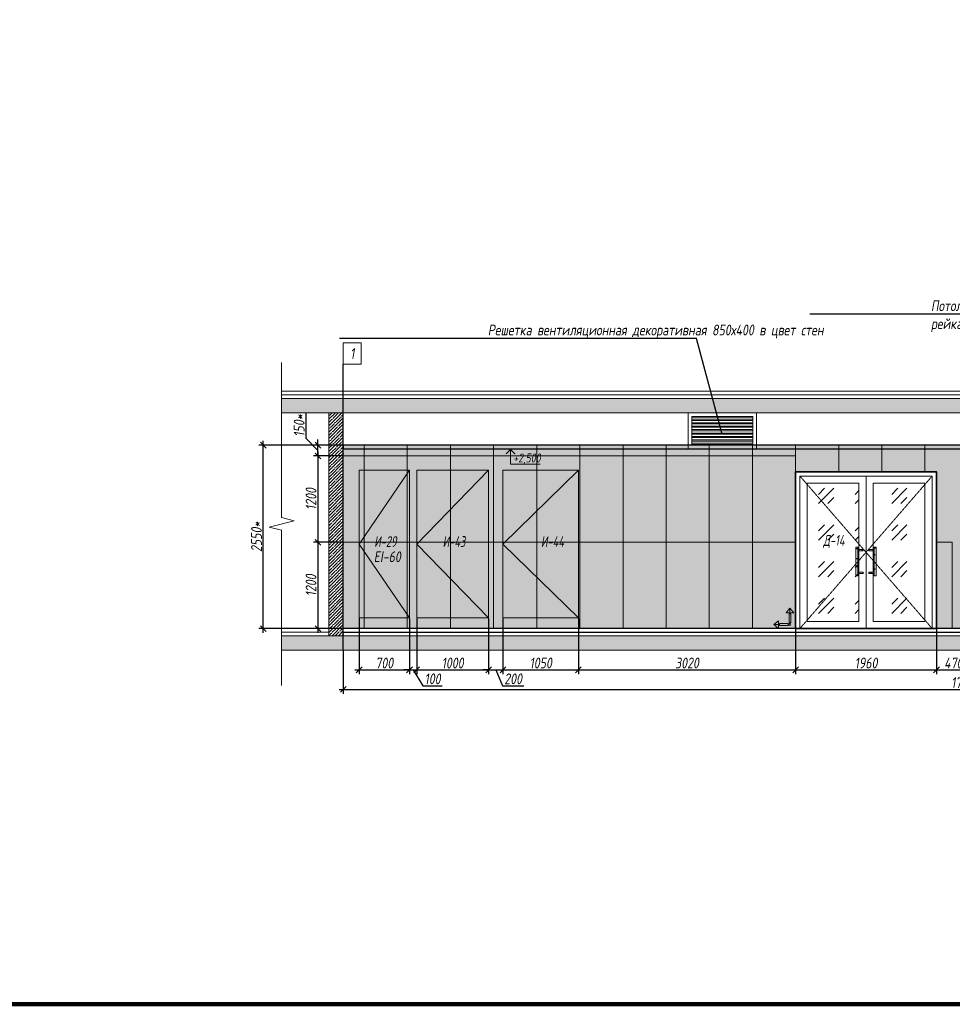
# Model space of a CAD drawing. Header units: millimetres. Extents: x -26888115 to 7466299, y -86687 to 22081.
# Tile 173 of 208: x 153165 to 166136, y -10017 to 3671. Entities that reach past the tile are written whole.
import ezdxf
from ezdxf import colors
from ezdxf.entities.mleader import LeaderData, LeaderLine
from ezdxf.math import Vec2, Vec3

# ---------------------------------------------------------------- set-up
doc = ezdxf.new("R2010")
doc.units = ezdxf.units.MM
doc.linetypes.add('( Hidden )', pattern=[0.375, 0.25, -0.125])
doc.linetypes.add('DASHDOT', pattern=[25.4, 12.7, -6.35, 0, -6.35])
doc.layers.get('Defpoints').update_dxf_attribs({"color": 31})
for name, color, linetype, lineweight in [('A-DETL-GENF', 7, 'Continuous', 5), ('dim_pot', 183, 'Continuous', 9), ('meb', 26, 'Continuous', 15), ('nadpisi_v_tablice', 7, 'Continuous', 9), ('Двери', 7, 'Continuous', 5), ('Отделка стен', 253, 'Continuous', 0), ('пот', 183, 'Continuous', 9)]:
    doc.layers.add(name, color=color, linetype=linetype, lineweight=lineweight)
for name, color, linetype, lineweight, true_color in [('dim_obm', 7, 'Continuous', 9, 0x005700), ('dim_razv', 7, 'DASHDOT', 9, 0x285228), ('pol', 7, 'Continuous', 15, 0x55666d)]:
    doc.layers.add(name, color=color, linetype=linetype, lineweight=lineweight, true_color=true_color)
doc.styles.add('fl_iso paper', font='isocpeur.ttf', dxfattribs={"width": 0.8, "oblique": 10})
doc.styles.add('In tre', font='isocpeur.ttf', dxfattribs={"width": 0.8, "oblique": 10})
doc.dimstyles.new('In tre 1_50', dxfattribs={"dimtxt": 150, "dimasz": 80, "dimexe": 60, "dimexo": 10, "dimgap": 20, "dimtad": 1, "dimdec": 0, "dimrnd": 5, "dimzin": 0, "dimdsep": 46, "dimtxsty": 'fl_iso paper', "dimblk": 'OBLIQUE', "dimcen": 0, "dimdle": 60, "dimadec": 0, "dimazin": 0, "dimtfac": 1, "dimtdec": 0, "dimtofl": 0, "dimtmove": 1, "dimatfit": 1, "dimfxl": 40, "dimtolj": 1, "dimtzin": 0, "dimarcsym": 1})
pattern_1 = [(352.5, (-100535.84, 244655.6), (100.426047, 107.214405), [0, -115.824, 0, -129.54, 0, -123.825]), (322.5, (-100535.84, 244655.6), (247.41986, 56.70328), [0, -62.484, 0, -104.394, 0, -40.005]), (282.5, (-100602.11, 244721.87), (168.099694, -167.489948), [0, -38.1, 0, -137.16, 0, -179.07]), (272.5, (-100602.1, 244721.87), (209.26523, -114.68433), [0, -19.05, 0, -89.916, 0, -102.87])]

# ---------------------------------------------------------------- blocks, each defined once
blk = doc.blocks.new('*U37')
at = {"color": 0, "linetype": 'ByBlock', "lineweight": -2}
for p, q in [((0, 0), (-6, 0)), ((80.34, 0), (0, 0)), ((167.69, 0), (87.34, 0)), ((167.69, 0), (173.69, 0))]:
    blk.add_line(p, q, dxfattribs=at)
blk.add_lwpolyline([(87.34, 0), (85.59, -7), (82.09, 7), (80.34, 0)], dxfattribs=at)
blk = doc.blocks.new('_Oblique')
at = {"color": 0, "linetype": 'ByBlock', "lineweight": -2}
blk.add_line((-0.5, -0.5), (0.5, 0.5), dxfattribs=at)
blk = doc.blocks.new('*D38')
at = {"layer": 'Defpoints', "color": 0, "linetype": 'ByBlock', "transparency": 16777216}
for p in [(157666, -2393), (157312, -3593), (157666, -3593)]:
    blk.add_point(p, dxfattribs=at)
at = {"layer": 'dim_razv', "color": 0, "linetype": 'ByBlock', "lineweight": -2, "transparency": 16777216}
for p, q in [((157656, -2393), (157252, -2393)), ((157312, -2333), (157312, -3653)), ((157656, -3593), (157252, -3593))]:
    blk.add_line(p, q, dxfattribs=at)
at = {"layer": 'dim_razv', "color": 0, "linetype": 'ByBlock', "lineweight": -2, "transparency": 16777216, "xscale": 80, "yscale": 80, "zscale": 80}
for p, rotation in [((157312, -2393), 90), ((157312, -3593), 270)]:
    blk.add_blockref('_Oblique', p, dxfattribs=dict(at, rotation=rotation))
at = {"layer": 'dim_razv', "color": 0, "linetype": 'ByBlock', "transparency": 16777216, "insert": (157217, -2993), "char_height": 150, "attachment_point": 5, "rotation": 90, "style": 'fl_iso paper'}
blk.add_mtext('\\A1;1200', dxfattribs=at)
blk = doc.blocks.new('*D39')
at = {"layer": 'Defpoints', "color": 0, "linetype": 'ByBlock', "transparency": 16777216}
for p in [(157666, -3593), (157312, -4793), (157666, -4793)]:
    blk.add_point(p, dxfattribs=at)
at = {"layer": 'dim_razv', "color": 0, "linetype": 'ByBlock', "lineweight": -2, "transparency": 16777216}
for p, q in [((157312, -3533), (157312, -4853)), ((157656, -3593), (157252, -3593)), ((157656, -4793), (157252, -4793))]:
    blk.add_line(p, q, dxfattribs=at)
at = {"layer": 'dim_razv', "color": 0, "linetype": 'ByBlock', "lineweight": -2, "transparency": 16777216, "xscale": 80, "yscale": 80, "zscale": 80}
for p, rotation in [((157312, -3593), 90), ((157312, -4793), 270)]:
    blk.add_blockref('_Oblique', p, dxfattribs=dict(at, rotation=rotation))
at = {"layer": 'dim_razv', "color": 0, "linetype": 'ByBlock', "transparency": 16777216, "insert": (157217, -4193), "char_height": 150, "attachment_point": 5, "rotation": 90, "style": 'fl_iso paper'}
blk.add_mtext('\\A1;1200', dxfattribs=at)
blk = doc.blocks.new('*D114')
at = {"layer": 'Defpoints', "color": 0, "linetype": 'ByBlock', "transparency": 16777216}
for p in [(156553, -2243), (157666, -2243), (157454, -4793)]:
    blk.add_point(p, dxfattribs=at)
at = {"layer": 'dim_razv', "color": 0, "linetype": 'ByBlock', "lineweight": -2, "transparency": 16777216}
for p, q in [((156553, -4853), (156553, -2183)), ((157656, -2243), (156493, -2243)), ((157444, -4793), (156493, -4793))]:
    blk.add_line(p, q, dxfattribs=at)
at = {"layer": 'dim_razv', "color": 0, "linetype": 'ByBlock', "lineweight": -2, "transparency": 16777216, "xscale": 80, "yscale": 80, "zscale": 80}
for p, rotation in [((156553, -2243), 90), ((156553, -4793), 270)]:
    blk.add_blockref('_Oblique', p, dxfattribs=dict(at, rotation=rotation))
at = {"layer": 'dim_razv', "color": 0, "linetype": 'ByBlock', "transparency": 16777216, "insert": (156458, -3518), "char_height": 150, "attachment_point": 5, "rotation": 90, "style": 'fl_iso paper'}
blk.add_mtext('\\A1;2550*', dxfattribs=at)
blk = doc.blocks.new('*D115')
at = {"layer": 'Defpoints', "color": 0, "linetype": 'ByBlock', "transparency": 16777216}
for p in [(157666, -5093), (174966, -5093), (174966, -5639)]:
    blk.add_point(p, dxfattribs=at)
at = {"layer": 'dim_razv', "color": 0, "linetype": 'ByBlock', "lineweight": -2, "transparency": 16777216}
for p, q in [((157666, -5103), (157666, -5699)), ((174966, -5103), (174966, -5699)), ((157606, -5639), (175026, -5639))]:
    blk.add_line(p, q, dxfattribs=at)
at = {"layer": 'dim_razv', "color": 0, "linetype": 'ByBlock', "lineweight": -2, "transparency": 16777216, "xscale": 80, "yscale": 80, "zscale": 80, "rotation": 180}
blk.add_blockref('_Oblique', (157666, -5639), dxfattribs=at)
at = {"layer": 'dim_razv', "color": 0, "linetype": 'ByBlock', "lineweight": -2, "transparency": 16777216, "xscale": 80, "yscale": 80, "zscale": 80}
blk.add_blockref('_Oblique', (174966, -5639), dxfattribs=at)
at = {"layer": 'dim_razv', "color": 0, "linetype": 'ByBlock', "transparency": 16777216, "insert": (166316, -5544), "char_height": 150, "attachment_point": 5, "style": 'fl_iso paper'}
blk.add_mtext('\\A1;17300', dxfattribs=at)
blk = doc.blocks.new('*D132')
at = {"layer": 'Defpoints', "color": 0, "linetype": 'ByBlock', "transparency": 16777216}
for p in [(159686, -4643), (159886, -4643), (159886, -5367)]:
    blk.add_point(p, dxfattribs=at)
at = {"layer": 'dim_razv', "color": 0, "linetype": 'ByBlock', "lineweight": -2, "transparency": 16777216}
for p, q in [((159686, -4653), (159686, -5427)), ((159886, -4653), (159886, -5427)), ((159686, -5367), (159606, -5367)), ((159686, -5367), (159886, -5367)), ((159786, -5367), (159881, -5587)), ((159886, -5367), (159966, -5367)), ((159881, -5587), (160175, -5587))]:
    blk.add_line(p, q, dxfattribs=at)
at = {"layer": 'dim_razv', "color": 0, "linetype": 'ByBlock', "lineweight": -2, "transparency": 16777216, "xscale": 80, "yscale": 80, "zscale": 80}
blk.add_blockref('_Oblique', (159686, -5367), dxfattribs=at)
at = {"layer": 'dim_razv', "color": 0, "linetype": 'ByBlock', "lineweight": -2, "transparency": 16777216, "xscale": 80, "yscale": 80, "zscale": 80, "rotation": 180}
blk.add_blockref('_Oblique', (159886, -5367), dxfattribs=at)
at = {"layer": 'dim_razv', "color": 0, "linetype": 'ByBlock', "transparency": 16777216, "insert": (160028, -5492), "char_height": 150, "attachment_point": 5, "style": 'fl_iso paper'}
blk.add_mtext('\\A1;200', dxfattribs=at)
blk = doc.blocks.new('*D133')
at = {"layer": 'Defpoints', "color": 0, "linetype": 'ByBlock', "transparency": 16777216}
for p in [(159886, -4643), (160936, -4643), (160936, -5367)]:
    blk.add_point(p, dxfattribs=at)
at = {"layer": 'dim_razv', "color": 0, "linetype": 'ByBlock', "lineweight": -2, "transparency": 16777216}
for p, q in [((159886, -4653), (159886, -5427)), ((160936, -4653), (160936, -5427)), ((159826, -5367), (160996, -5367))]:
    blk.add_line(p, q, dxfattribs=at)
at = {"layer": 'dim_razv', "color": 0, "linetype": 'ByBlock', "lineweight": -2, "transparency": 16777216, "xscale": 80, "yscale": 80, "zscale": 80, "rotation": 180}
blk.add_blockref('_Oblique', (159886, -5367), dxfattribs=at)
at = {"layer": 'dim_razv', "color": 0, "linetype": 'ByBlock', "lineweight": -2, "transparency": 16777216, "xscale": 80, "yscale": 80, "zscale": 80}
blk.add_blockref('_Oblique', (160936, -5367), dxfattribs=at)
at = {"layer": 'dim_razv', "color": 0, "linetype": 'ByBlock', "transparency": 16777216, "insert": (160411, -5272), "char_height": 150, "attachment_point": 5, "style": 'fl_iso paper'}
blk.add_mtext('\\A1;1050', dxfattribs=at)
blk = doc.blocks.new('*D134')
at = {"layer": 'Defpoints', "color": 0, "linetype": 'ByBlock', "transparency": 16777216}
for p in [(160936, -4643), (163956, -4793), (163956, -5367)]:
    blk.add_point(p, dxfattribs=at)
at = {"layer": 'dim_razv', "color": 0, "linetype": 'ByBlock', "lineweight": -2, "transparency": 16777216}
for p, q in [((160936, -4653), (160936, -5427)), ((163956, -4803), (163956, -5427)), ((160876, -5367), (164016, -5367))]:
    blk.add_line(p, q, dxfattribs=at)
at = {"layer": 'dim_razv', "color": 0, "linetype": 'ByBlock', "lineweight": -2, "transparency": 16777216, "xscale": 80, "yscale": 80, "zscale": 80, "rotation": 180}
blk.add_blockref('_Oblique', (160936, -5367), dxfattribs=at)
at = {"layer": 'dim_razv', "color": 0, "linetype": 'ByBlock', "lineweight": -2, "transparency": 16777216, "xscale": 80, "yscale": 80, "zscale": 80}
blk.add_blockref('_Oblique', (163956, -5367), dxfattribs=at)
at = {"layer": 'dim_razv', "color": 0, "linetype": 'ByBlock', "transparency": 16777216, "insert": (162446, -5272), "char_height": 150, "attachment_point": 5, "style": 'fl_iso paper'}
blk.add_mtext('\\A1;3020', dxfattribs=at)
blk = doc.blocks.new('*D135')
at = {"layer": 'Defpoints', "color": 0, "linetype": 'ByBlock', "transparency": 16777216}
for p in [(163956, -4793), (165916, -4793), (165916, -5367)]:
    blk.add_point(p, dxfattribs=at)
at = {"layer": 'dim_razv', "color": 0, "linetype": 'ByBlock', "lineweight": -2, "transparency": 16777216}
for p, q in [((163956, -4803), (163956, -5427)), ((165916, -4803), (165916, -5427)), ((163896, -5367), (165976, -5367))]:
    blk.add_line(p, q, dxfattribs=at)
at = {"layer": 'dim_razv', "color": 0, "linetype": 'ByBlock', "lineweight": -2, "transparency": 16777216, "xscale": 80, "yscale": 80, "zscale": 80, "rotation": 180}
blk.add_blockref('_Oblique', (163956, -5367), dxfattribs=at)
at = {"layer": 'dim_razv', "color": 0, "linetype": 'ByBlock', "lineweight": -2, "transparency": 16777216, "xscale": 80, "yscale": 80, "zscale": 80}
blk.add_blockref('_Oblique', (165916, -5367), dxfattribs=at)
at = {"layer": 'dim_razv', "color": 0, "linetype": 'ByBlock', "transparency": 16777216, "insert": (164936, -5272), "char_height": 150, "attachment_point": 5, "style": 'fl_iso paper'}
blk.add_mtext('\\A1;1960', dxfattribs=at)
blk = doc.blocks.new('*D136')
at = {"layer": 'Defpoints', "color": 0, "linetype": 'ByBlock', "transparency": 16777216}
for p in [(166386, -4643), (165916, -4793), (166386, -5367)]:
    blk.add_point(p, dxfattribs=at)
at = {"layer": 'dim_razv', "color": 0, "linetype": 'ByBlock', "lineweight": -2, "transparency": 16777216}
for p, q in [((166386, -4653), (166386, -5427)), ((165916, -4803), (165916, -5427)), ((165856, -5367), (166446, -5367))]:
    blk.add_line(p, q, dxfattribs=at)
at = {"layer": 'dim_razv', "color": 0, "linetype": 'ByBlock', "lineweight": -2, "transparency": 16777216, "xscale": 80, "yscale": 80, "zscale": 80, "rotation": 180}
blk.add_blockref('_Oblique', (165916, -5367), dxfattribs=at)
at = {"layer": 'dim_razv', "color": 0, "linetype": 'ByBlock', "lineweight": -2, "transparency": 16777216, "xscale": 80, "yscale": 80, "zscale": 80}
blk.add_blockref('_Oblique', (166386, -5367), dxfattribs=at)
at = {"layer": 'dim_razv', "color": 0, "linetype": 'ByBlock', "transparency": 16777216, "insert": (166151, -5272), "char_height": 150, "attachment_point": 5, "style": 'fl_iso paper'}
blk.add_mtext('\\A1;470', dxfattribs=at)
blk = doc.blocks.new('*D201')
at = {"layer": 'Defpoints', "color": 0, "linetype": 'ByBlock', "transparency": 16777216}
for p in [(157312, -2243), (157656, -2243), (157656, -2393)]:
    blk.add_point(p, dxfattribs=at)
at = {"layer": 'dim_razv', "color": 0, "linetype": 'ByBlock', "lineweight": -2, "transparency": 16777216}
for p, q in [((157147, -2153), (157147, -1788)), ((157312, -2318), (157147, -2153)), ((157312, -2243), (157312, -2163)), ((157646, -2243), (157252, -2243)), ((157312, -2393), (157312, -2243)), ((157646, -2393), (157252, -2393)), ((157312, -2393), (157312, -2473))]:
    blk.add_line(p, q, dxfattribs=at)
at = {"layer": 'dim_razv', "color": 0, "linetype": 'ByBlock', "lineweight": -2, "transparency": 16777216, "xscale": 80, "yscale": 80, "zscale": 80}
for p, rotation in [((157312, -2243), 270), ((157312, -2393), 90)]:
    blk.add_blockref('_Oblique', p, dxfattribs=dict(at, rotation=rotation))
at = {"layer": 'dim_razv', "color": 0, "linetype": 'ByBlock', "transparency": 16777216, "insert": (157052, -1971), "char_height": 150, "attachment_point": 5, "rotation": 90, "style": 'fl_iso paper'}
blk.add_mtext('\\A1;150*', dxfattribs=at)
blk = doc.blocks.new('*D254')
at = {"layer": 'Defpoints', "color": 0, "linetype": 'ByBlock', "transparency": 16777216}
for p in [(157886, -4643), (158586, -4643), (158586, -5367)]:
    blk.add_point(p, dxfattribs=at)
at = {"layer": 'dim_razv', "color": 0, "linetype": 'ByBlock', "lineweight": -2, "transparency": 16777216}
for p, q in [((157886, -4653), (157886, -5427)), ((158586, -4653), (158586, -5427)), ((157826, -5367), (158646, -5367))]:
    blk.add_line(p, q, dxfattribs=at)
at = {"layer": 'dim_razv', "color": 0, "linetype": 'ByBlock', "lineweight": -2, "transparency": 16777216, "xscale": 80, "yscale": 80, "zscale": 80, "rotation": 180}
blk.add_blockref('_Oblique', (157886, -5367), dxfattribs=at)
at = {"layer": 'dim_razv', "color": 0, "linetype": 'ByBlock', "lineweight": -2, "transparency": 16777216, "xscale": 80, "yscale": 80, "zscale": 80}
blk.add_blockref('_Oblique', (158586, -5367), dxfattribs=at)
at = {"layer": 'dim_razv', "color": 0, "linetype": 'ByBlock', "transparency": 16777216, "insert": (158236, -5272), "char_height": 150, "attachment_point": 5, "style": 'fl_iso paper'}
blk.add_mtext('\\A1;700', dxfattribs=at)
blk = doc.blocks.new('*D255')
at = {"layer": 'Defpoints', "color": 0, "linetype": 'ByBlock', "transparency": 16777216}
for p in [(158686, -4643), (159686, -4643), (159686, -5367)]:
    blk.add_point(p, dxfattribs=at)
at = {"layer": 'dim_razv', "color": 0, "linetype": 'ByBlock', "lineweight": -2, "transparency": 16777216}
for p, q in [((158686, -4653), (158686, -5427)), ((159686, -4653), (159686, -5427)), ((158626, -5367), (159746, -5367))]:
    blk.add_line(p, q, dxfattribs=at)
at = {"layer": 'dim_razv', "color": 0, "linetype": 'ByBlock', "lineweight": -2, "transparency": 16777216, "xscale": 80, "yscale": 80, "zscale": 80, "rotation": 180}
blk.add_blockref('_Oblique', (158686, -5367), dxfattribs=at)
at = {"layer": 'dim_razv', "color": 0, "linetype": 'ByBlock', "lineweight": -2, "transparency": 16777216, "xscale": 80, "yscale": 80, "zscale": 80}
blk.add_blockref('_Oblique', (159686, -5367), dxfattribs=at)
at = {"layer": 'dim_razv', "color": 0, "linetype": 'ByBlock', "transparency": 16777216, "insert": (159186, -5272), "char_height": 150, "attachment_point": 5, "style": 'fl_iso paper'}
blk.add_mtext('\\A1;1000', dxfattribs=at)
blk = doc.blocks.new('*D302')
at = {"layer": 'Defpoints', "color": 0, "linetype": 'ByBlock', "transparency": 16777216}
for p in [(158586, -4643), (158686, -4643), (158686, -5367)]:
    blk.add_point(p, dxfattribs=at)
at = {"layer": 'dim_razv', "color": 0, "linetype": 'ByBlock', "lineweight": -2, "transparency": 16777216}
for p, q in [((158586, -4653), (158586, -5427)), ((158686, -4653), (158686, -5427)), ((158586, -5367), (158506, -5367)), ((158586, -5367), (158686, -5367)), ((158636, -5367), (158772, -5587)), ((158686, -5367), (158766, -5367)), ((158772, -5587), (159042, -5587))]:
    blk.add_line(p, q, dxfattribs=at)
at = {"layer": 'dim_razv', "color": 0, "linetype": 'ByBlock', "lineweight": -2, "transparency": 16777216, "xscale": 80, "yscale": 80, "zscale": 80}
blk.add_blockref('_Oblique', (158586, -5367), dxfattribs=at)
at = {"layer": 'dim_razv', "color": 0, "linetype": 'ByBlock', "lineweight": -2, "transparency": 16777216, "xscale": 80, "yscale": 80, "zscale": 80, "rotation": 180}
blk.add_blockref('_Oblique', (158686, -5367), dxfattribs=at)
at = {"layer": 'dim_razv', "color": 0, "linetype": 'ByBlock', "transparency": 16777216, "insert": (158907, -5492), "char_height": 150, "attachment_point": 5, "style": 'fl_iso paper'}
blk.add_mtext('\\A1;100', dxfattribs=at)
blk = doc.blocks.new('1')
at = {"layer": 'pol', "linetype": 'ByBlock'}
h = blk.add_hatch(color=1, dxfattribs=at)
h.paths.add_polyline_path([(35776, 73135), (35803, 73135), (35803, 73259), (35776, 73259)])
h.paths.add_polyline_path([(35790, 73275), (35843, 73275), (35790, 73338)])
h.paths.add_polyline_path([(35790, 73275), (35736, 73275), (35790, 73338)])
edge = h.paths.add_edge_path()
edge.add_arc((35790, 73111), 13.4, 0, 360)
h = blk.add_hatch(color=1, dxfattribs=at)
h.paths.add_polyline_path([(35813, 73097), (35813, 73124), (35937, 73124), (35937, 73097)])
h.paths.add_polyline_path([(35952, 73111), (35952, 73164), (36016, 73111)])
h.paths.add_polyline_path([(35952, 73111), (35952, 73057), (36016, 73111)])
at = {"layer": 'pol', "color": 1, "linetype": 'ByBlock'}
for points in [[(35790, 73275), (35736, 73275), (35790, 73338), (35790, 73275)], [(35790, 73275), (35843, 73275), (35790, 73338), (35790, 73275)], [(35952, 73111), (35952, 73164), (36016, 73111), (35952, 73111)], [(35952, 73111), (35952, 73057), (36016, 73111), (35952, 73111)]]:
    blk.add_lwpolyline(points, dxfattribs=at)
for points in [[(35776, 73135), (35803, 73135), (35803, 73259), (35776, 73259)], [(35813, 73097), (35813, 73124), (35937, 73124), (35937, 73097)]]:
    blk.add_lwpolyline(points, close=True, dxfattribs=at)
blk.add_circle((35790, 73111), 13.4, dxfattribs=at)

msp = doc.modelspace()

# ---------------------------------------------------------------- hatches: boundary and pattern name
at = {"true_color": 0xcccccc}
h = msp.add_hatch(dxfattribs=at)
h.set_pattern_fill('AR-SAND', color=254, scale=3, angle=315)
h.set_pattern_definition(pattern_1)
h.paths.add_polyline_path([(164820.7, -4057.8), (164793.6, -4057.8), (164793.6, -3661.3), (164820.7, -3661.3)])
h = msp.add_hatch(dxfattribs=at)
h.set_pattern_fill('AR-SAND', color=254, scale=3, angle=315)
h.set_pattern_definition(pattern_1)
edge = h.paths.add_edge_path()
edge.add_line((164893.2, -3692.3), (164820.7, -3692.3))
edge.add_line((164820.7, -3692.3), (164820.7, -3711.6))
edge.add_line((164820.7, -3711.6), (164893.2, -3711.6))
edge.add_arc((164887.9, -3701.9), 11, 298.44951, 421.55049)
h = msp.add_hatch(dxfattribs=at)
h.set_pattern_fill('AR-SAND', color=254, scale=3, angle=315)
h.set_pattern_definition(pattern_1)
edge = h.paths.add_edge_path()
edge.add_line((164978.9, -3692.3), (165051.3, -3692.3))
edge.add_line((165051.3, -3692.3), (165051.3, -3711.6))
edge.add_line((165051.3, -3711.6), (164978.9, -3711.6))
edge.add_arc((164984.2, -3701.9), 11, 118.44951, 241.55049, ccw=False)
h = msp.add_hatch(dxfattribs=at)
h.set_pattern_fill('AR-SAND', color=254, scale=3, angle=315)
h.set_pattern_definition(pattern_1)
h.paths.add_polyline_path([(165051.3, -4057.8), (165078.4, -4057.8), (165078.4, -3661.3), (165051.3, -3661.3)])
h = msp.add_hatch(dxfattribs=at)
h.set_pattern_fill('AR-SAND', color=254, scale=3, angle=315)
h.set_pattern_definition(pattern_1)
edge = h.paths.add_edge_path()
edge.add_line((164893.2, -4026.9), (164820.7, -4026.9))
edge.add_line((164820.7, -4026.9), (164820.7, -4007.6))
edge.add_line((164820.7, -4007.6), (164893.2, -4007.6))
edge.add_arc((164887.9, -4017.2), 11, -61.55049, 61.55049, ccw=False)
h = msp.add_hatch(dxfattribs=at)
h.set_pattern_fill('AR-SAND', color=254, scale=3, angle=315)
h.set_pattern_definition(pattern_1)
edge = h.paths.add_edge_path()
edge.add_line((164978.9, -4026.9), (165051.3, -4026.9))
edge.add_line((165051.3, -4026.9), (165051.3, -4007.6))
edge.add_line((165051.3, -4007.6), (164978.9, -4007.6))
edge.add_arc((164984.2, -4017.2), 11, 118.44951, 241.55049)
at = {"layer": 'A-DETL-GENF'}
h = msp.add_hatch(dxfattribs=at)
h.set_pattern_fill('ANSI35', color=256, scale=20, style=0)
h.set_pattern_definition([(45, (32423.26, -12634.1), (-89.80256, 89.80256), []), (45, (32513.07, -12634.1), (-89.80256, 89.80256), [158.75, -31.75, 0, -31.75])])
h.paths.add_polyline_path([(156807.4, -1792.9), (206594.9, -1792.9), (206594.9, -1592.9), (156807.4, -1592.9)])
h.paths.add_polyline_path([(156807.4, -5092.9), (206594.9, -5092.9), (206594.9, -4892.9), (156807.4, -4892.9)])
h = msp.add_hatch(dxfattribs=at)
h.set_pattern_fill('ANSI35', color=256, scale=10, style=0)
h.set_pattern_definition([(45, (4260, 0), (-44.90128, 44.90128), []), (45, (4304.9, 0), (-44.90128, 44.90128), [79.375, -15.875, 0, -15.875])])
h.paths.add_polyline_path([(157466, -1792.9), (157666, -1792.9), (157666, -4892.9), (157466, -4892.9)])
at = {"layer": 'dim_obm'}
msp.add_hatch(color=256, dxfattribs=at).paths.add_polyline_path([(160059.9, -2360.9), (159991.8, -2292.9), (159923.8, -2360.9), (159935.3, -2372.5), (159991.8, -2316), (160048.3, -2372.5)], flags=0)
at = {"layer": 'dim_razv', "true_color": 0xeceae4, "transparency": 33554687}
h = msp.add_hatch(dxfattribs=at)
h.set_pattern_fill('AR-SAND', color=254, scale=3, angle=315)
h.paths.add_polyline_path([(206086, -4792.9), (170136, -4792.9), (170136, -2592.9), (168686, -2592.9), (168686, -4792.9), (165916, -4792.9), (165916, -2612.9), (163956, -2612.9), (163956, -4792.9), (157666, -4792.9), (157666, -2242.9), (206086, -2242.9)])
h.paths.add_polyline_path([(172249.8, -3362.9), (172999.8, -3362.9), (172999.8, -4712.9), (172249.8, -4712.9)], flags=16)
at = {"layer": 'meb', "lineweight": 13, "transparency": 33554687}
h = msp.add_hatch(dxfattribs=at)
h.set_pattern_fill('ANSI32', color=256, scale=5, angle=135)
h.set_pattern_definition([(180, (-70551.067, 957.47), (-4e-15, -47.625), []), (180, (-70566.94, 973.344), (-4e-15, -47.625), [])])
h.paths.add_polyline_path([(162511, -2242.9), (163361, -2242.9), (163361, -1842.9), (162511, -1842.9)])
at = {"layer": 'пот', "lineweight": 0, "true_color": 0x7e9fe7}
h = msp.add_hatch(dxfattribs=at)
h.set_pattern_fill('GOST_GLASS', color=161, scale=60)
h.set_pattern_definition([(45, (-170, -2e-12), (509.1169, -5e-14), [300, -420]), (45, (-42.72, -2e-12), (509.1169, -5e-14), [120, -600]), (45, (-170, 127.28), (509.1169, -5e-14), [120, -600])])
h.paths.add_polyline_path([(164116, -2772.9), (164836, -2772.9), (164836, -4692.9), (164116, -4692.9)])
h.paths.add_polyline_path([(165036, -2772.9), (165756, -2772.9), (165756, -4692.9), (165036, -4692.9)])

# ---------------------------------------------------------------- linework, layer by layer
at = {"lineweight": 30}
for points in [[(157666, -5092.9), (157666, -1119.3)], [(170186, -4792.9), (157666, -4792.9)], [(157666, -4842.9), (180056, -4842.9)]]:
    msp.add_lwpolyline(points, dxfattribs=at)
at = {"lineweight": 13}
for points in [[(156807.4, -1542.9), (206594.9, -1542.9), (206594.9, -1492.9), (156807.4, -1492.9)], [(206594.9, -1592.9), (156807.4, -1592.9), (156807.4, -1542.9), (206594.9, -1542.9)], [(156807.4, -1792.9), (206594.9, -1792.9), (206594.9, -1592.9), (156807.4, -1592.9)], [(157666, -4892.9), (157466, -4892.9), (157466, -1792.9), (157666, -1792.9)], [(157466, -1792.9), (157666, -1792.9), (157666, -4892.9), (157466, -4892.9)], [(162461, -2292.9), (163411, -2292.9), (163411, -1792.9), (162461, -1792.9)], [(162511, -2242.9), (163361, -2242.9), (163361, -1842.9), (162511, -1842.9)], [(157886, -4642.9), (157886, -2592.9), (158586, -2592.9), (158586, -4642.9)], [(158686, -4642.9), (158686, -2592.9), (159686, -2592.9), (159686, -4642.9)], [(159886, -4642.9), (159886, -2592.9), (160936, -2592.9), (160936, -4642.9)], [(164016, -4792.9), (164016, -2672.9), (165856, -2672.9), (165856, -4792.9)], [(164016, -2672.9), (164936, -2672.9), (164936, -4792.9), (164016, -4792.9)], [(164936, -2672.9), (165856, -2672.9), (165856, -4792.9), (164936, -4792.9)], [(164116, -2772.9), (164836, -2772.9), (164836, -4692.9), (164116, -4692.9)], [(165036, -2772.9), (165756, -2772.9), (165756, -4692.9), (165036, -4692.9)], [(164820.7, -4057.8), (164793.6, -4057.8), (164793.6, -3661.3), (164820.7, -3661.3)], [(165051.3, -4057.8), (165078.4, -4057.8), (165078.4, -3661.3), (165051.3, -3661.3)], [(156807.4, -5092.9), (206594.9, -5092.9), (206594.9, -4892.9), (156807.4, -4892.9)]]:
    msp.add_lwpolyline(points, close=True, dxfattribs=at)
at = {"lineweight": 30}
msp.add_lwpolyline([(206086, -2242.9), (157666, -2242.9), (157666, -2292.9), (206086, -2292.9)], close=True, dxfattribs=at)
at = {"linetype": 'ByBlock', "lineweight": 0}
msp.add_lwpolyline([(206086, -4792.9), (170136, -4792.9), (170136, -2592.9), (168686, -2592.9), (168686, -4792.9), (165916, -4792.9), (165916, -2612.9), (163956, -2612.9), (163956, -4792.9), (157666, -4792.9), (157666, -2242.9), (206086, -2242.9)], close=True, dxfattribs=at)
at = {"lineweight": 13}
for points in [[(158586, -2592.9), (157886, -3617.9), (158586, -4642.9)], [(159686, -2592.9), (158686, -3617.9), (159686, -4642.9)], [(160936, -2592.9), (159886, -3617.9), (160936, -4642.9)], [(164936, -2672.9), (164936, -4792.9)], [(157466, -4792.9), (156807.4, -4792.9), (156807.4, -4842.9), (157466, -4842.9)], [(206286, -4842.9), (206594.9, -4842.9), (206594.9, -4892.9), (156807.4, -4892.9), (156807.4, -4842.9), (157466, -4842.9)], [(157666, -4842.9), (171436, -4842.9)]]:
    msp.add_lwpolyline(points, dxfattribs=at)
at = {"lineweight": 35}
msp.add_lwpolyline([(163956, -4792.9), (163956, -2612.9), (165916, -2612.9), (165916, -4792.9)], close=True, dxfattribs=at)
at = {"linetype": '( Hidden )', "lineweight": 13, "ltscale": 10}
for points in [[(164016, -2672.9), (164936, -3732.9), (164016, -4792.9)], [(165856, -2672.9), (164936, -3732.9), (165856, -4792.9)]]:
    msp.add_lwpolyline(points, dxfattribs=at)
at = {"lineweight": 13}
for points in [[(164893.2, -3692.3), (164820.7, -3692.3), (164820.7, -3711.6), (164893.2, -3711.6, 0.5955342)], [(164978.9, -3692.3), (165051.3, -3692.3), (165051.3, -3711.6), (164978.9, -3711.6, -0.5955342)], [(164893.2, -4026.9), (164820.7, -4026.9), (164820.7, -4007.6), (164893.2, -4007.6, -0.5955342)], [(164978.9, -4026.9), (165051.3, -4026.9), (165051.3, -4007.6), (164978.9, -4007.6, 0.5955342)]]:
    msp.add_lwpolyline(points, format="xyb", close=True, dxfattribs=at)
at = {"layer": 'Defpoints', "color": 1, "lineweight": 100}
msp.add_lwpolyline([(145825.4, -10016.5), (249195.3, -10016.5), (249195.3, 17359), (145825.4, 17359)], close=True, dxfattribs=at)
at = {"layer": 'dim_obm'}
msp.add_lwpolyline([(159991.8, -2292.9), (159991.8, -2372.9), (159991.8, -2508.4), (160402.8, -2508.4)], dxfattribs=at)
at = {"layer": 'dim_pot', "color": 10, "lineweight": 0}
msp.add_lwpolyline([(157666, -819.3), (157916, -819.3), (157916, -1119.3), (157666, -1119.3)], close=True, dxfattribs=at)
at = {"layer": 'Отделка стен', "transparency": 33554687}
for points in [[(157666, -2242.9), (157666, -2392.9), (157956, -2392.9), (157956, -2242.9)], [(157956, -2242.9), (157956, -2392.9), (158556, -2392.9), (158556, -2242.9)], [(158556, -2242.9), (158556, -2392.9), (159156, -2392.9), (159156, -2242.9)], [(159156, -2242.9), (159156, -2392.9), (159756, -2392.9), (159756, -2242.9)], [(159756, -2242.9), (159756, -2392.9), (160356, -2392.9), (160356, -2242.9)], [(160356, -2242.9), (160356, -2392.9), (160956, -2392.9), (160956, -2242.9)], [(160956, -2242.9), (160956, -2392.9), (161556, -2392.9), (161556, -2242.9)], [(161556, -2242.9), (161556, -2392.9), (162156, -2392.9), (162156, -2242.9)], [(162156, -2242.9), (162156, -2392.9), (162756, -2392.9), (162756, -2242.9)], [(162756, -2242.9), (162756, -2392.9), (163356, -2392.9), (163356, -2242.9)], [(163356, -2242.9), (163356, -2392.9), (163956, -2392.9), (163956, -2242.9)], [(163956, -2242.9), (163956, -2612.9), (164556, -2612.9), (164556, -2242.9)], [(164556, -2242.9), (164556, -2612.9), (165156, -2612.9), (165156, -2242.9)], [(165156, -2242.9), (165156, -2612.9), (165756, -2612.9), (165756, -2242.9)], [(157666, -2392.9), (157666, -3592.9), (157956, -3592.9), (157956, -2392.9)], [(157956, -2392.9), (157956, -3592.9), (158556, -3592.9), (158556, -2392.9)], [(158556, -2392.9), (158556, -3592.9), (159156, -3592.9), (159156, -2392.9)], [(159156, -2392.9), (159156, -3592.9), (159756, -3592.9), (159756, -2392.9)], [(159756, -2392.9), (159756, -3592.9), (160356, -3592.9), (160356, -2392.9)], [(160356, -2392.9), (160356, -3592.9), (160956, -3592.9), (160956, -2392.9)], [(160956, -2392.9), (160956, -3592.9), (161556, -3592.9), (161556, -2392.9)], [(161556, -2392.9), (161556, -3592.9), (162156, -3592.9), (162156, -2392.9)], [(162156, -2392.9), (162156, -3592.9), (162756, -3592.9), (162756, -2392.9)], [(162756, -2392.9), (162756, -3592.9), (163356, -3592.9), (163356, -2392.9)], [(163356, -2392.9), (163356, -3592.9), (163956, -3592.9), (163956, -2392.9)], [(157666, -3592.9), (157666, -4792.9), (157956, -4792.9), (157956, -3592.9)], [(157956, -3592.9), (157956, -4792.9), (158556, -4792.9), (158556, -3592.9)], [(158556, -3592.9), (158556, -4792.9), (159156, -4792.9), (159156, -3592.9)], [(159156, -3592.9), (159156, -4792.9), (159756, -4792.9), (159756, -3592.9)], [(159756, -3592.9), (159756, -4792.9), (160356, -4792.9), (160356, -3592.9)], [(160356, -3592.9), (160356, -4792.9), (160956, -4792.9), (160956, -3592.9)], [(160956, -3592.9), (160956, -4792.9), (161556, -4792.9), (161556, -3592.9)], [(161556, -3592.9), (161556, -4792.9), (162156, -4792.9), (162156, -3592.9)], [(162156, -3592.9), (162156, -4792.9), (162756, -4792.9), (162756, -3592.9)], [(162756, -3592.9), (162756, -4792.9), (163356, -4792.9), (163356, -3592.9)], [(163356, -3592.9), (163356, -4792.9), (163956, -4792.9), (163956, -3592.9)]]:
    msp.add_lwpolyline(points, close=True, dxfattribs=at)
msp.add_lwpolyline([(165916, -4792.9), (166136, -4792.9), (166136, -3592.9), (165916, -3592.9)], dxfattribs=at)

# ---------------------------------------------------------------- block references
at = {"lineweight": 13, "xscale": 25, "yscale": 25, "zscale": 25, "rotation": 270}
msp.add_blockref('*U37', (156807.4, -1242.6), dxfattribs=at)
at = {"linetype": 'ByBlock', "xscale": -0.9938708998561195, "yscale": 0.9938708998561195, "zscale": 0.9938708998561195}
msp.add_blockref('1', (199448.6, -77399.2), dxfattribs=at)

# ---------------------------------------------------------------- texts
at = {"layer": 'dim_obm', "insert": (160030.2, -2359.2), "char_height": 125, "attachment_point": 1, "line_spacing_factor": 0.666667, "style": 'fl_iso paper'}
msp.add_mtext('+2,500', dxfattribs=at)
at = {"layer": 'dim_pot', "color": 10, "lineweight": 0, "insert": (157791, -969.3), "char_height": 150, "attachment_point": 5, "style": 'fl_iso paper'}
msp.add_mtext_dynamic_manual_height_columns('1', width=190.261, gutter_width=1350, heights=[0], dxfattribs=at)
at = {"layer": 'nadpisi_v_tablice', "lineweight": 18, "attachment_point": 1, "style": 'fl_iso paper'}
for s, insert, char_height, width in [('\\pi1232.9;Условные обозначения систем ОВиК', (110923.7, -1449.4), 400, 9720.362), ('\\pi1853.2;Обозначение \\P\\pi1685.2;и изображение', (108648.8, -2794.1), 300, 5595.365)]:
    msp.add_mtext(s, dxfattribs=dict(at, insert=insert, char_height=char_height, width=width))
at = {"layer": 'Двери', "lineweight": 0, "char_height": 150, "attachment_point": 5, "style": 'fl_iso paper'}
for s, insert in [('{\\W0.7;И-29}', (158251.7, -3583.5)), ('{\\W0.7;И-43}', (159205.5, -3583.5)), ('{\\W0.7;И-44}', (160575.2, -3583.5)), ('{\\W0.7;Д-14}', (164488.9, -3583.5))]:
    msp.add_mtext_dynamic_manual_height_columns(s, width=190.261, gutter_width=1350, heights=[0], dxfattribs=dict(at, insert=insert))
at = {"layer": 'Двери', "lineweight": 0, "insert": (158277.8, -3794.8), "char_height": 150, "width": 190.261, "attachment_point": 5, "style": 'fl_iso paper'}
msp.add_mtext('EI-60', dxfattribs=at)

# ---------------------------------------------------------------- dimensions: what is measured, and where the dimension line sits
at = {"layer": 'dim_razv', "linetype": 'ByBlock'}
dim = msp.add_linear_dim(base=(157311.9, -2242.9), p1=(157656, -2392.9), p2=(157656, -2242.9), angle=90, text='<>*', dimstyle='In tre 1_50', dxfattribs=at)
dim.commit()
dim.dimension.update_dxf_attribs({"geometry": '*D201', "text_midpoint": (157146.9, -2133.2), "dimtype": 160})
dim = msp.add_linear_dim(base=(156553.1, -2242.9), p1=(157454, -4792.9), p2=(157666, -2242.9), angle=90, text='<>*', dimstyle='In tre 1_50', dxfattribs=at)
dim.commit()
dim.dimension.update_dxf_attribs({"geometry": '*D114', "text_midpoint": (156458.1, -3517.9)})
for base, p1, p2, picture, middle in [((157311.9, -3592.9), (157666, -2392.9), (157666, -3592.9), '*D38', (157216.9, -2992.9)), ((157311.9, -4792.9), (157666, -3592.9), (157666, -4792.9), '*D39', (157216.9, -4192.9))]:
    dim = msp.add_linear_dim(base=base, p1=p1, p2=p2, angle=90, dimstyle='In tre 1_50', dxfattribs=at)
    dim.commit()
    dim.dimension.update_dxf_attribs({"geometry": picture, "text_midpoint": middle})
for base, p1, p2, picture, middle in [((158586, -5367.1), (157886, -4642.9), (158586, -4642.9), '*D254', (158236, -5272.1)), ((159686, -5367.1), (158686, -4642.9), (159686, -4642.9), '*D255', (159186, -5272.1)), ((160936, -5367.1), (159886, -4642.9), (160936, -4642.9), '*D133', (160411, -5272.1)), ((163956, -5367.1), (160936, -4642.9), (163956, -4792.9), '*D134', (162446, -5272.1)), ((166386, -5367.1), (165916, -4792.9), (166386, -4642.9), '*D136', (166151, -5272.1)), ((165916, -5367.1), (163956, -4792.9), (165916, -4792.9), '*D135', (164936, -5272.1)), ((174966, -5639.1), (157666, -5092.9), (174966, -5092.9), '*D115', (166316, -5544.1))]:
    dim = msp.add_linear_dim(base=base, p1=p1, p2=p2, dimstyle='In tre 1_50', dxfattribs=at)
    dim.commit()
    dim.dimension.update_dxf_attribs({"geometry": picture, "text_midpoint": middle})
for base, p1, p2, picture, middle in [((158686, -5367.1), (158586, -4642.9), (158686, -4642.9), '*D302', (158792, -5587.1)), ((159886, -5367.1), (159686, -4642.9), (159886, -4642.9), '*D132', (159900.5, -5587.1))]:
    dim = msp.add_linear_dim(base=base, p1=p1, p2=p2, dimstyle='In tre 1_50', dxfattribs=at)
    dim.commit()
    dim.dimension.update_dxf_attribs({"geometry": picture, "text_midpoint": middle, "dimtype": 160})

# ---------------------------------------------------------------- leaders
at = {"layer": 'dim_razv', "color": 0, "linetype": 'ByBlock'}
ml = msp.add_multileader_mtext('Standard', dxfattribs=at)
ml.set_content('Потолок подвесной, реечный\\Pрейка 50х50 белого цвета, шаг рейки 120-125мм', style='In tre')
ml.set_leader_properties()
ml.build(insert=Vec2(0, 0))
ml.multileader.update_dxf_attribs({"text_left_attachment_type": 6, "text_right_attachment_type": 6, "dogleg_length": 1, "arrow_head_size": 0, "scale": 50})
ctx = ml.context
ctx.base_point, ctx.scale, ctx.char_height, ctx.arrow_head_size, ctx.landing_gap_size, ctx.plane_origin = Vec3(165834, -424.7), 50, 150, 0, 4.5, Vec3(174381.1, -2219.3)
ctx.left_attachment, ctx.right_attachment = 6, 6
notes = []
notes.append((ctx, [(0, (1, 1, 0), (168085.9, -424.7), (-1, 0), 50, [(1, [(168268.7, -2242.9)], 0, [])])]))
ctx.mtext.insert, ctx.mtext.width, ctx.mtext.defined_height, ctx.mtext.flow_direction = Vec3(165838.5, -229.7), 2509.515, 696.6, 5
ml = msp.add_multileader_mtext('Standard', dxfattribs=at)
ml.set_content('Решетка вентиляционная декоративная 850х400 в цвет стен', style='In tre')
ml.set_leader_properties()
ml.build(insert=Vec2(0, 0))
ml.multileader.update_dxf_attribs({"text_left_attachment_type": 6, "text_right_attachment_type": 6, "dogleg_length": 1, "arrow_head_size": 0, "scale": 50})
ctx = ml.context
ctx.base_point, ctx.scale, ctx.char_height, ctx.arrow_head_size, ctx.landing_gap_size, ctx.plane_origin = Vec3(159670.8, -762.6), 50, 150, 0, 4.5, Vec3(169161.1, -2850.3)
ctx.left_attachment, ctx.right_attachment = 6, 6
notes.append((ctx, [(0, (1, 1, 0), (162578.1, -762.6), (-1, 0), 50, [(1, [(162936, -2092.9)], 0, [])])]))
ctx.mtext.insert, ctx.mtext.width, ctx.mtext.defined_height, ctx.mtext.flow_direction = Vec3(159675.3, -567.6), 2996.732, 696.6, 5
for ctx, leaders in notes:
    for number, flags, end, landing, length, lines in leaders:
        leader = LeaderData()
        leader.index, (leader.has_last_leader_line, leader.has_dogleg_vector, leader.attachment_direction) = number, flags
        leader.last_leader_point, leader.dogleg_vector, leader.dogleg_length = Vec3(end), Vec3(landing), length
        for number, points, colour, breaks in lines:
            line = LeaderLine()
            line.index, line.vertices, line.color, line.breaks = number, Vec3.list(points), colors.encode_raw_color(colour), breaks
            leader.lines.append(line)
        ctx.leaders.append(leader)

doc.saveas('drawing.dxf')
